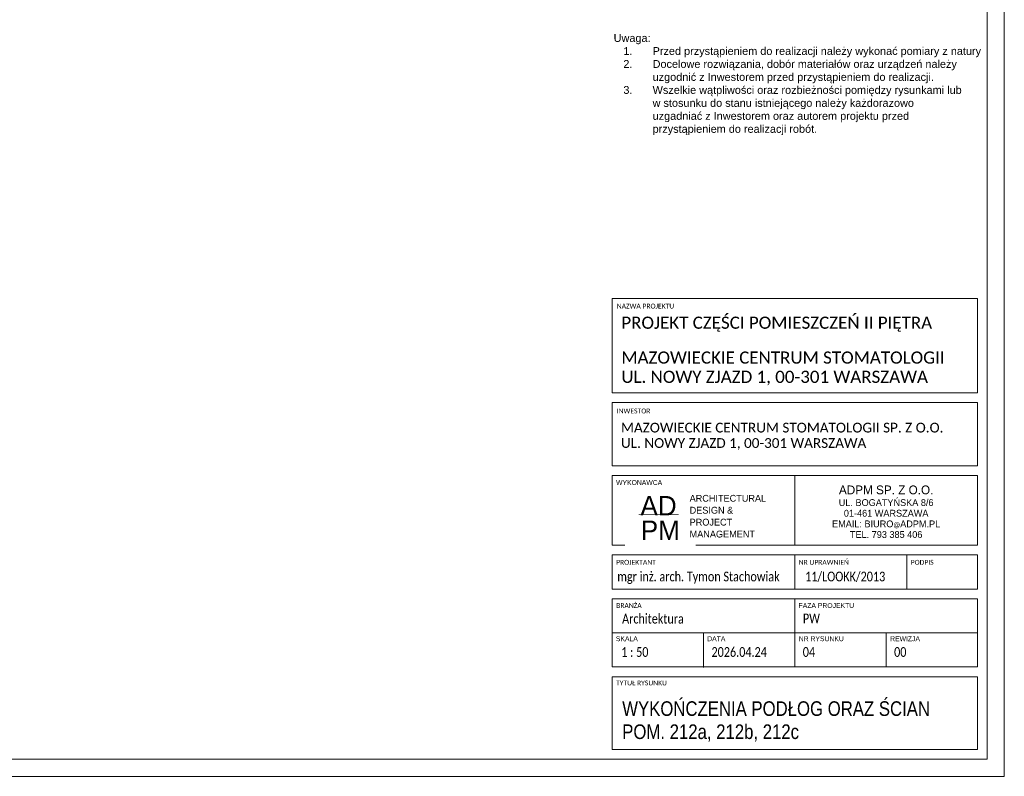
# Model space of a CAD drawing. Header units: centimetres. Extents: x 695802 to 711011, y 25963 to 44188.
# Tile 132 of 157: x 700642 to 701653, y 37777 to 38554. Entities that reach past the tile are written whole.
import ezdxf

# ---------------------------------------------------------------- set-up
doc = ezdxf.new("R2010")
doc.units = ezdxf.units.CM
doc.layers.get('0').update_dxf_attribs({"lineweight": 9})
doc.layers.add('Obrys powierzchni', color=50, linetype='Continuous', lineweight=9, plot=False)
doc.layers.add('S3_opisy', color=171, linetype='Continuous', lineweight=5)
doc.layers.add('S3_ramka', color=7, linetype='Continuous', lineweight=5)
doc.styles.add('Arial Narrow_4', font='ARIALN.TTF', dxfattribs={"height": 0.2})
doc.styles.add('Arial Narrow_5', font='ARIALN.TTF', dxfattribs={"height": 0.3})
doc.styles.add('Arial Narrow_7', font='ARIALN.TTF', dxfattribs={"height": 0.25})
doc.styles.add('Arial_4', font='arial.ttf', dxfattribs={"height": 0.1})
doc.styles.add('Arial_5', font='arial.ttf', dxfattribs={"height": 0.15})
doc.styles.get("Standard").update_dxf_attribs({"font": 'romans.shx'})

# ---------------------------------------------------------------- blocks, each defined once
blk = doc.blocks.new('zw$7FBA')
at = {"lineweight": 0, "ltscale": 1.6}
blk.add_line((-197.5, 291.4), (-197.5, 219.8), dxfattribs=at)
at = {"layer": 'S3_ramka'}
for p, q in [((-385, 376.4), (-385, 473.1)), ((-385, 473.1), (-10, 473.1)), ((-10, 376.4), (-10, 473.1)), ((-385, 376.4), (-10, 376.4)), ((-385, 301.4), (-385, 366.4)), ((-385, 366.4), (-10, 366.4)), ((-10, 301.4), (-10, 366.4)), ((-385, 301.4), (-10, 301.4)), ((-385, 291.4), (-10, 291.4)), ((-385, 219.8), (-385, 291.4)), ((-10, 219.8), (-10, 291.4)), ((-385, 219.8), (-10, 219.8)), ((-385, 174.8), (-385, 209.8)), ((-385, 209.8), (-10, 209.8)), ((-197.5, 174.8), (-197.5, 209.8)), ((-82.5, 174.8), (-82.5, 209.8)), ((-10, 174.8), (-10, 209.8)), ((-10, 174.8), (-385, 174.8)), ((-385, 164.8), (-385, 94.8)), ((-385, 164.8), (-10, 164.8)), ((-197.5, 164.8), (-197.5, 94.8)), ((-10, 164.8), (-10, 94.8)), ((-385, 129.8), (-10, 129.8)), ((-385, 94.8), (-10, 94.8)), ((-385, 84.8), (-385, 10)), ((-385, 84.8), (-10, 84.8)), ((-10, 84.8), (-10, 10)), ((-385, 10), (-10, 10))]:
    blk.add_line(p, q, dxfattribs=at)
for s, insert, char_height, width, attachment_point, line_spacing_factor, style in [('{\\A1;\\fCalibri Light|b0|i0|c238|p34;\\C7;MAZOWIECKIE CENTRUM STOMATOLOGII\\PUL. NOWY ZJAZD 1, 00-301 WARSZAWA}', (-375.7, 418.8), 12.5, 331.75, 1, 0.949189, 'Arial Narrow_7'), ('{\\A1;\\fCalibri Light|b0|i0|c238|p34;\\C7;MAZOWIECKIE CENTRUM STOMATOLOGII SP. Z O.O.\\PUL. NOWY ZJAZD 1, 00-301 WARSZAWA}', (-376.1, 345.6), 10, 380.079, 1, 0.949189, 'Arial Narrow_4'), ('\\pxqc,t7.937503,15.874997,23.8125,31.750003,39.687497,47.625,55.562504,63.499997,71.4375,79.375003,87.312497,95.25,103.187503,111.124997,119.0625,127.000003,134.937497,142.875,150.812503,158.749997,166.6875,174.625003,182.562497,190.5,198.437503,206.374997,214.3125,222.250004,230.187497,238.125,246.062503,253.999997;{\\fTw Cen MT|b0|i0|c238|p34;\\H1.125x;ADPM SP. Z O.O.\\P\\H0.777778x;UL. BOGATYŃSKA 8/6 \\P01-461 WARSZAWA\\PEMAIL: BIURO\\H0.714286x;@\\H1.4x;ADPM.PL\\PTEL. 793 385 406}', (-103.8, 254.2), 8, 187.5, 5, 0.936439, 'Arial_5'), ('\\pxsm1.05,qc;{\\fTw Cen MT|b0|i0|c238|p34;AD}', (-337.5, 260.4), 20, 52.507, 5, 0.936439, 'Arial_5')]:
    blk.add_mtext(s, dxfattribs=dict(at, insert=insert, char_height=char_height, width=width, attachment_point=attachment_point, line_spacing_factor=line_spacing_factor, style=style))
at = {"layer": 'S3_ramka', "char_height": 5, "attachment_point": 1, "style": 'Arial_4', "bg_fill": 3, "box_fill_scale": 1.25, "bg_fill_color": 256, "bg_fill_true_color": 13158600, "bg_fill_transparency": 0}
for s, insert, width, line_spacing_factor in [('\\pxt12.7,25.4,38.1,50.8,63.5,76.2,88.9,101.6,114.3,127,139.7,152.4,165.1,177.8,190.5,203.2,215.9,228.6,241.3,254,266.7,279.4,292.1,304.8,317.5,330.2,342.9,355.6,368.3,381,393.7,406.4;{\\fCalibri|b0|i0|c238|p34;NAZWA PROJEKTU}', (-380.4, 467.9), 95.6, 0.936439), ('\\pxt12.7,25.4,38.1,50.8,63.5,76.2,88.9,101.6,114.3,127,139.7,152.4,165.1,177.8,190.5,203.2,215.9,228.6,241.3,254,266.7,279.4,292.1,304.8,317.5,330.2,342.9,355.6,368.3,381,393.7,406.4;{\\fCalibri|b0|i0|c238|p34;INWESTOR }', (-380.4, 360.2), 98.25, 0.936439), ('{\\fCalibri|b0|i0|c238|p34;}WYKONAWCA', (-381.1, 286.7), 98.25, 0.936439), ('\\pxt12.7,25.4,38.1,50.8,63.5,76.2,88.9,101.6,114.3,127,139.7,152.4,165.1,177.8,190.5,203.2,215.9,228.6,241.3,254,266.7,279.4,292.1,304.8,317.5,330.2,342.9,355.6,368.3,381,393.7,406.4;{\\fCalibri|b0|i0|c238|p34;PROJEKTANT}', (-381.1, 204.8), 94.25, 0.936439), ('\\pxt12.7,25.4,38.1,50.8,63.5,76.2,88.9,101.6,114.3,127,139.7,152.4,165.1,177.8,190.5,203.2,215.9,228.6,241.3,254,266.7,279.4,292.1,304.8,317.5,330.2,342.9,355.6,368.3,381,393.7,406.4;{\\fCalibri|b0|i0|c238|p34;NR UPRAWNIEŃ}', (-193.6, 204.8), 94.25, 0.936439), ('\\pxt12.7,25.4,38.1,50.8,63.5,76.2,88.9,101.6,114.3,127,139.7,152.4,165.1,177.8,190.5,203.2,215.9,228.6,241.3,254,266.7,279.4,292.1,304.8,317.5,330.2,342.9,355.6,368.3,381,393.7,406.4;{\\fCalibri|b0|i0|c238|p34;PODPIS}', (-78.6, 204.8), 55.45, 0.936439), ('\\pxt1.25,2.5,3.75,5,6.25,7.5,8.75,10,11.25,12.5,13.75,15,16.25,17.5,18.75,20,21.25,22.5,23.75,25,26.25,27.5,28.75,30,31.25,32.5,33.75,35,36.25,37.5,38.75,40;{\\fCalibri|b0|i0|c238|p34;BRANŻA}', (-381, 160.4), 94.25, 0.949189), ('\\pxt1.25,2.5,3.75,5,6.25,7.5,8.75,10,11.25,12.5,13.75,15,16.25,17.5,18.75,20,21.25,22.5,23.75,25,26.25,27.5,28.75,30,31.25,32.5,33.75,35,36.25,37.5,38.75,40;{FAZA PROJEKTU}', (-193.7, 160.4), 94.25, 0.949189), ('\\pxt1.25,2.5,3.75,5,6.25,7.5,8.75,10,11.25,12.5,13.75,15,16.25,17.5,18.75,20,21.25,22.5,23.75,25,26.25,27.5,28.75,30,31.25,32.5,33.75,35,36.25,37.5,38.75,40;{SKALA}', (-381.3, 126.3), 94.25, 0.949189), ('\\pxt1.25,2.5,3.75,5,6.25,7.5,8.75,10,11.25,12.5,13.75,15,16.25,17.5,18.75,20,21.25,22.5,23.75,25,26.25,27.5,28.75,30,31.25,32.5,33.75,35,36.25,37.5,38.75,40;NR RYSUNKU', (-193.5, 126.3), 94.25, 0.949189), ('\\pxt1.25,2.5,3.75,5,6.25,7.5,8.75,10,11.25,12.5,13.75,15,16.25,17.5,18.75,20,21.25,22.5,23.75,25,26.25,27.5,28.75,30,31.25,32.5,33.75,35,36.25,37.5,38.75,40;{\\fCalibri|b0|i0|c238|p34;TYTUŁ RYSUNKU }', (-381.1, 80.9), 94.25, 0.949189)]:
    blk.add_mtext(s, dxfattribs=dict(at, insert=insert, width=width, line_spacing_factor=line_spacing_factor))
at = {"layer": 'S3_ramka', "insert": (-335.7, 235.2), "char_height": 20, "width": 52.507, "attachment_point": 5, "line_spacing_factor": 0.936439, "style": 'Arial_5', "bg_fill": 2}
blk.add_mtext('{\\fTw Cen MT|b0|i0|c238|p34;PM}', dxfattribs=at)
at = {"lineweight": 0, "ltscale": 1.6, "const_width": 0.7}
blk.add_lwpolyline([(-358, 251.1), (-316.7, 251.1)], dxfattribs=at)
at = {"layer": 'S3_ramka'}
for p, q in [((-291.3, 129.8), (-291.3, 94.3)), ((-103.8, 129.8), (-103.8, 94.8))]:
    blk.add_line(p, q, dxfattribs=at)
for s, insert, char_height, width, attachment_point, line_spacing_factor, style in [('\\pxql;{\\fCalibri Light|b0|i0|c238|p34;PROJEKT CZĘŚCI POMIESZCZEŃ II PIĘTRA}', (-375.7, 454.6), 12.5, 352.9, 1, 0.949189, 'Arial Narrow_7'), ('\\pxsm1.05,ql;{\\fTw Cen MT|b0|i0|c238|p34;ARCHITECTURAL\\PDESIGN &\\PPROJECT\\PMANAGEMENT}', (-233.6, 249.6), 7, 143.965, 5, 0.936439, 'Arial_5'), ('\\pxql;{\\A1;\\fCalibri Light|b0|i0|c238|p34;\\W0.8;\\C7;mgr inż. arch. Tymon Stachowiak}', (-379.9, 192.7), 10, 199.383, 1, 0.949189, 'Arial Narrow_4'), ('\\pxql;{\\A1;\\fCalibri Light|b0|i0|c238|p34;\\W0.8;\\C7;11/LOOKK/2013}', (-187, 192.7), 10, 123.723, 1, 0.949189, 'Arial Narrow_4'), ('\\pxt6.35,12.7,19.05,25.4,31.75,38.1,44.45,50.8,57.15,63.5,69.85,76.2,82.55,88.9,95.25,101.6,107.95,114.3,120.65,127,133.35,139.7,146.05,152.4,158.75,165.1,171.45,177.8,184.15,190.5,196.85,203.2;{\\fCalibri|b0|i0|c238|p34;\\W0.8;Architektura}', (-374.9, 149.4), 10, 141.9, 1, 0.949189, 'Arial Narrow_4')]:
    blk.add_mtext(s, dxfattribs=dict(at, insert=insert, char_height=char_height, width=width, attachment_point=attachment_point, line_spacing_factor=line_spacing_factor, style=style))
at = {"layer": 'S3_ramka', "char_height": 5, "attachment_point": 1, "line_spacing_factor": 0.949189, "style": 'Arial_4', "bg_fill": 3, "box_fill_scale": 1.25, "bg_fill_color": 256, "bg_fill_true_color": 13158600, "bg_fill_transparency": 0}
for s, insert, width in [('\\pxt1.25,2.5,3.75,5,6.25,7.5,8.75,10,11.25,12.5,13.75,15,16.25,17.5,18.75,20,21.25,22.5,23.75,25,26.25,27.5,28.75,30,31.25,32.5,33.75,35,36.25,37.5,38.75,40;DATA', (-287.5, 126.3), 56.775), ('\\pxt1.25,2.5,3.75,5,6.25,7.5,8.75,10,11.25,12.5,13.75,15,16.25,17.5,18.75,20,21.25,22.5,23.75,25,26.25,27.5,28.75,30,31.25,32.5,33.75,35,36.25,37.5,38.75,40;REWIZJA', (-99.7, 126.3), 64.44)]:
    blk.add_mtext(s, dxfattribs=dict(at, insert=insert, width=width))

msp = doc.modelspace()

# ---------------------------------------------------------------- linework, layer by layer
at = {"layer": 'Obrys powierzchni', "ltscale": 1.6}
for points in [[(699552.6, 39262.3), (701652.6, 39262.3), (701652.6, 37777.3), (699552.6, 37777.3)], [(699570.1, 39244.8), (701635.1, 39244.8), (701635.1, 37794.8), (699570.1, 37794.8)]]:
    msp.add_lwpolyline(points, close=True, dxfattribs=at)

# ---------------------------------------------------------------- texts
at = {"layer": 'S3_opisy', "ltscale": 1.6, "insert": (701251.5, 38539.5), "char_height": 10, "width": 361.023, "attachment_point": 1}
msp.add_mtext('\\pxql;{\\A1;\\fArial|b0|i0|c238|p34;\\H0.8x;Uwaga:\\P\\pi-3,l4,t4;1.^IPrzed przystąpieniem do realizacji należy wykonać pomiary z natury \\P2.^IDocelowe rozwiązania, dobór materiałów oraz urządzeń należy uzgodnić z Inwestorem przed przystąpieniem do realizacji.\\P3.^IWszelkie wątpliwości oraz rozbieżności pomiędzy rysunkami lub w stosunku do stanu istniejącego należy każdorazowo uzgadniać z Inwestorem oraz autorem projektu przed przystąpieniem do realizacji robót.}', dxfattribs=at)
at = {"layer": 'S3_ramka', "insert": (701260.3, 37833.6), "char_height": 15, "width": 343.65, "attachment_point": 4, "line_spacing_factor": 0.949189, "style": 'Arial Narrow_5'}
msp.add_mtext('\\pxt4.23333,8.46667,12.7,16.93333,21.16667,25.4,29.63333,33.86667,38.1,42.33333,46.56667,50.8,55.03333,59.26667,63.5,67.73333,71.96667,76.2,80.43333,84.66667,88.9,93.13333,97.36667,101.6,105.83333,110.06667,114.3,118.53333,122.76667,127,131.23333,135.46667;WYKOŃCZENIA PODŁOG ORAZ ŚCIAN\\PPOM. 212a, 212b, 212c', dxfattribs=at)

# ---------------------------------------------------------------- next in the draw order: texts
at = {"layer": 'S3_ramka', "char_height": 10, "line_spacing_factor": 0.949189, "style": 'Arial Narrow_4', "bg_fill": 2}
for s, insert, width, attachment_point in [('\\pxt6.35,12.7,19.05,25.4,31.75,38.1,44.45,50.8,57.15,63.5,69.85,76.2,82.55,88.9,95.25,101.6,107.95,114.3,120.65,127,133.35,139.7,146.05,152.4,158.75,165.1,171.45,177.8,184.15,190.5,196.85,203.2;{\\fCalibri|b0|i0|c238|p34;\\W0.8;PW}', (701445.8, 37944.5), 141.9, 1), ('\\pxql,t6.35,12.7,19.05,25.4,31.75,38.1,44.45,50.8,57.15,63.5,69.85,76.2,82.55,88.9,95.25,101.6,107.95,114.3,120.65,127,133.35,139.7,146.05,152.4,158.75,165.1,171.45,177.8,184.15,190.5,196.85,203.2;{\\fCalibri|b0|i0|c238|p34;\\W0.8; 1 : 50}', (701301.8, 37910), 90.65, 2)]:
    msp.add_mtext(s, dxfattribs=dict(at, insert=insert, width=width, attachment_point=attachment_point))

# ---------------------------------------------------------------- next in the draw order: texts
at = {"layer": 'S3_ramka', "insert": (701397.3, 37910), "char_height": 10, "width": 90.65, "attachment_point": 2, "line_spacing_factor": 0.949189, "style": 'Arial Narrow_4'}
msp.add_mtext('\\pxql,t6.35,12.7,19.05,25.4,31.75,38.1,44.45,50.8,57.15,63.5,69.85,76.2,82.55,88.9,95.25,101.6,107.95,114.3,120.65,127,133.35,139.7,146.05,152.4,158.75,165.1,171.45,177.8,184.15,190.5,196.85,203.2;{\\fCalibri|b0|i0|c238|p34;\\W0.8;2026.04.24}', dxfattribs=at)

# ---------------------------------------------------------------- next in the draw order: block references
at = {"ltscale": 1.6}
msp.add_blockref('zw$7FBA', (701635.1, 37794.8), dxfattribs=at)

# ---------------------------------------------------------------- next in the draw order: texts
at = {"layer": 'S3_ramka', "char_height": 10, "width": 90.65, "attachment_point": 2, "line_spacing_factor": 0.949189, "style": 'Arial Narrow_4'}
for s, insert in [('\\pxql,t6.35,12.7,19.05,25.4,31.75,38.1,44.45,50.8,57.15,63.5,69.85,76.2,82.55,88.9,95.25,101.6,107.95,114.3,120.65,127,133.35,139.7,146.05,152.4,158.75,165.1,171.45,177.8,184.15,190.5,196.85,203.2;{\\fCalibri|b0|i0|c238|p34;\\W0.8;04}', (701491, 37910)), ('\\pxql,t6.35,12.7,19.05,25.4,31.75,38.1,44.45,50.8,57.15,63.5,69.85,76.2,82.55,88.9,95.25,101.6,107.95,114.3,120.65,127,133.35,139.7,146.05,152.4,158.75,165.1,171.45,177.8,184.15,190.5,196.85,203.2;{\\fCalibri|b0|i0|c238|p34;\\W0.8;00}', (701584.8, 37910))]:
    msp.add_mtext(s, dxfattribs=dict(at, insert=insert))

doc.saveas('drawing.dxf')
